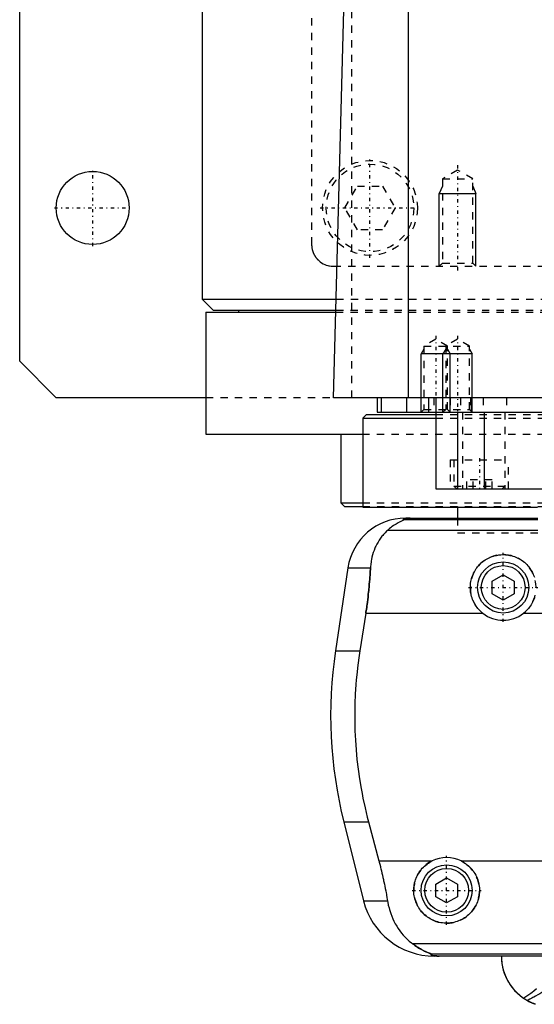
# Model space of a CAD drawing. Extents: x -105 to 105, y -97 to 359.
# Tile 1 of 9: x -105 to -34, y -67 to 68. Entities that reach past the tile are written whole.
import ezdxf

# ---------------------------------------------------------------- set-up
doc = ezdxf.new("R2010")
doc.units = 0
doc.linetypes.add('CENTER', pattern=[1.5, 0.45, -0.5, 0.05, -0.5])
doc.linetypes.add('DASHED', pattern=[2, 1, -1])
for name, color, linetype in [('AM_0', 7, 'CONTINUOUS'), ('AM_10', 7, 'CONTINUOUS'), ('AM_3', 7, 'DASHED'), ('AM_7', 7, 'CENTER')]:
    doc.layers.add(name, color=color, linetype=linetype)

msp = doc.modelspace()

# ---------------------------------------------------------------- linework, layer by layer
at = {"layer": 'AM_0', "color": 7, "linetype": 'CONTINUOUS'}
for p, q in [((-105, 21.5), (-105, 311.5)), ((-80, 291.5), (-80, 30)), ((-51.74, 16.5), (-51.74, 77.05)), ((-62, 16.5), (-60.5, 73.35)), ((-80, 30), (-78.5, 28.5)), ((-80, 30), (-61.61, 30)), ((-78.5, 28.5), (-61.65, 28.5)), ((-75, 28.5), (-75, 28.2)), ((-79.5, 28.2), (-79.5, 11.5)), ((-79.5, 28.2), (-61.66, 28.2)), ((-100, 16.5), (-105, 21.5)), ((-79.5, 16.5), (-100, 16.5)), ((62, 16.5), (-62, 16.5)), ((-56, 16.5), (-56, 14.5)), ((-55.47, 16.5), (-55.47, 14.5)), ((-52, 16.5), (-52, 14.5)), ((-49, 16.5), (-49, 14.5)), ((-48, 16.5), (-48, 4)), ((-57.5, 14.2), (-58, 13.7)), ((-58, 13.7), (-58, 1.5)), ((-58, 13.7), (-48.01, 13.7)), ((-57.5, 14.2), (-48.01, 14.2)), ((-56, 14.5), (56, 14.5)), ((-45, 14.5), (-45, 4)), ((-41.36, 14.5), (-41.36, 4)), ((-79.5, 11.5), (-58.06, 11.5)), ((-61, 11.5), (-61, 2.08)), ((-48, 4), (48, 4)), ((-61, 2.08), (-60.5, 1.58)), ((-61, 2.08), (-58.04, 2.08)), ((-60.5, 1.58), (-58.02, 1.58)), ((-58, 1.5), (-34.04, 1.5)), ((-45, 1.5), (-45, 0)), ((-52.11, 0), (-34, 0)), ((-34, -0.25), (-52.38, -0.25)), ((-34, -1.69), (-54.6, -1.69)), ((-60.02, -6.81), (-61.72, -18.16)), ((-60.02, -6.81), (-56.93, -6.81)), ((-40.25, -8.63), (-38.75, -7.77)), ((-38.75, -7.77), (-37.25, -8.63)), ((-40.25, -10.37), (-40.25, -8.63)), ((-37.25, -8.63), (-37.25, -10.37)), ((-38.75, -11.23), (-40.25, -10.37)), ((-37.25, -10.37), (-38.75, -11.23)), ((-57.58, -13.03), (-58.39, -18.16)), ((-57.58, -13.03), (-41.54, -13.03)), ((-35.96, -13.03), (-29.18, -13.03)), ((-61.72, -18.16), (-58.39, -18.16)), ((-60.6, -41.62), (-57.89, -52.43)), ((-60.6, -41.62), (-57.2, -41.62)), ((-57.2, -41.62), (-55.78, -46.97)), ((-55.78, -46.97), (-48.5, -46.97)), ((-44.5, -46.97), (-20, -46.97)), ((-48, -50.13), (-46.5, -49.27)), ((-46.5, -49.27), (-45, -50.13)), ((-48, -51.87), (-48, -50.13)), ((-45, -50.13), (-45, -51.87)), ((-57.89, -52.43), (-54.6, -52.43)), ((-46.5, -52.73), (-48, -51.87)), ((-45, -51.87), (-46.5, -52.73)), ((-10, -58.31), (-51.17, -58.31)), ((-10, -59.75), (-48.57, -59.75)), ((-10.01, -60), (-48.19, -60))]:
    msp.add_line(p, q, dxfattribs=at)
for points in [[(-51.49, 0, 0), (-51.5, 0, 0), (-51.51, 0, 0), (-51.52, 0, 0), (-51.52, 0, 0), (-51.53, 0, 0), (-51.53, 0, 0), (-51.54, 0, 0), (-51.55, 0, 0), (-51.56, 0, 0), (-51.57, 0, 0), (-51.57, 0, 0), (-51.58, 0, 0), (-51.59, 0, 0), (-51.6, 0, 0), (-51.6, 0, 0), (-51.61, 0, 0), (-51.62, 0, 0), (-51.63, 0, 0), (-51.63, 0, 0), (-51.64, 0, 0), (-51.65, 0, 0), (-51.65, 0, 0), (-51.66, 0, 0), (-51.67, 0, 0), (-51.67, 0, 0), (-51.68, 0, 0), (-51.68, 0, 0), (-51.69, 0, 0), (-51.7, 0, 0), (-51.7, 0, 0), (-51.71, 0, 0), (-51.72, 0, 0), (-51.72, 0, 0), (-51.73, 0, 0), (-51.73, 0, 0), (-51.74, 0, 0), (-51.75, 0, 0), (-51.76, 0, 0), (-51.76, -0.01, 0), (-51.77, -0.01, 0), (-51.77, -0.01, 0), (-51.78, -0.01, 0), (-51.78, -0.01, 0), (-51.79, -0.01, 0), (-51.8, -0.01, 0), (-51.8, -0.01, 0), (-51.81, -0.01, 0), (-51.81, -0.01, 0), (-51.82, -0.01, 0), (-51.82, -0.01, 0), (-51.84, -0.01, 0), (-51.87, -0.01, 0), (-51.89, -0.01, 0), (-51.91, -0.01, 0), (-51.93, -0.01, 0), (-51.96, -0.02, 0), (-51.99, -0.02, 0), (-52.01, -0.02, 0), (-52.04, -0.02, 0), (-52.05, -0.03, 0), (-52.06, -0.03, 0), (-52.08, -0.03, 0), (-52.1, -0.03, 0), (-52.1, -0.03, 0), (-52.11, -0.03, 0), (-52.13, -0.04, 0), (-52.15, -0.04, 0), (-52.15, -0.04, 0), (-52.16, -0.04, 0), (-52.17, -0.04, 0), (-52.19, -0.04, 0), (-52.23, -0.05, 0), (-52.3, -0.07, 0), (-52.35, -0.08, 0), (-52.39, -0.1, 0), (-52.41, -0.11, 0), (-52.42, -0.12, 0), (-52.43, -0.13, 0), (-52.45, -0.14, 0), (-52.45, -0.16, 0), (-52.45, -0.17, 0), (-52.45, -0.19, 0), (-52.44, -0.2, 0), (-52.44, -0.21, 0), (-52.43, -0.22, 0), (-52.41, -0.23, 0), (-52.39, -0.25, 0), (-52.38, -0.25, 0)], [(-52.38, -0.25, 0), (-52.38, -0.25, 0), (-52.38, -0.26, 0), (-52.38, -0.26, 0), (-52.38, -0.26, 0), (-52.38, -0.26, 0), (-52.38, -0.26, 0), (-52.38, -0.27, 0), (-52.38, -0.27, 0), (-52.38, -0.27, 0), (-52.39, -0.27, 0), (-52.39, -0.28, 0), (-52.39, -0.28, 0), (-52.4, -0.28, 0), (-52.41, -0.28, 0), (-52.41, -0.29, 0), (-52.42, -0.29, 0), (-52.43, -0.3, 0), (-52.43, -0.3, 0), (-52.44, -0.3, 0), (-52.45, -0.31, 0), (-52.46, -0.31, 0), (-52.46, -0.31, 0), (-52.47, -0.32, 0), (-52.48, -0.32, 0), (-52.49, -0.33, 0), (-52.5, -0.33, 0), (-52.5, -0.33, 0), (-52.51, -0.34, 0), (-52.53, -0.34, 0), (-52.54, -0.35, 0), (-52.55, -0.35, 0), (-52.57, -0.36, 0), (-52.57, -0.36, 0), (-52.58, -0.37, 0), (-52.6, -0.37, 0), (-52.61, -0.38, 0), (-52.66, -0.4, 0), (-52.76, -0.45, 0), (-52.88, -0.51, 0), (-53, -0.57, 0), (-53.06, -0.6, 0), (-53.13, -0.64, 0), (-53.27, -0.72, 0), (-53.43, -0.81, 0), (-53.59, -0.91, 0), (-53.76, -1.02, 0), (-53.94, -1.15, 0), (-54.03, -1.21, 0), (-54.12, -1.29, 0), (-54.31, -1.44, 0), (-54.5, -1.6, 0), (-54.6, -1.69, 0)], [(-54.6, -1.69, 0), (-54.72, -1.8, 0), (-54.94, -2.02, 0), (-55.16, -2.25, 0), (-55.26, -2.37, 0), (-55.36, -2.49, 0), (-55.55, -2.74, 0), (-55.73, -3, 0), (-55.9, -3.27, 0), (-56.06, -3.55, 0), (-56.2, -3.83, 0), (-56.27, -3.98, 0), (-56.33, -4.12, 0), (-56.45, -4.42, 0), (-56.55, -4.72, 0), (-56.65, -5.03, 0), (-56.73, -5.34, 0), (-56.8, -5.66, 0), (-56.82, -5.83, 0), (-56.85, -5.99, 0), (-56.89, -6.32, 0), (-56.92, -6.65, 0), (-56.93, -6.81, 0)], [(-41.54, -13.03, 0), (-41.62, -12.97, 0), (-41.77, -12.83, 0), (-41.92, -12.69, 0), (-41.99, -12.62, 0), (-42.06, -12.55, 0), (-42.2, -12.39, 0), (-42.33, -12.23, 0), (-42.45, -12.06, 0), (-42.57, -11.89, 0), (-42.67, -11.7, 0), (-42.72, -11.61, 0), (-42.77, -11.52, 0), (-42.86, -11.32, 0), (-42.95, -11.13, 0), (-43.02, -10.93, 0), (-43.08, -10.73, 0), (-43.13, -10.52, 0), (-43.15, -10.42, 0), (-43.18, -10.32, 0), (-43.21, -10.11, 0), (-43.23, -9.91, 0), (-43.24, -9.81, 0), (-43.25, -9.71, 0), (-43.25, -9.51, 0), (-43.25, -9.31, 0), (-43.24, -9.21, 0), (-43.23, -9.11, 0), (-43.21, -8.91, 0), (-43.18, -8.7, 0), (-43.14, -8.5, 0), (-43.09, -8.3, 0), (-43.03, -8.1, 0), (-42.99, -8.01, 0), (-42.96, -7.91, 0), (-42.88, -7.72, 0), (-42.8, -7.53, 0), (-42.7, -7.34, 0), (-42.6, -7.17, 0), (-42.49, -6.99, 0), (-42.43, -6.91, 0), (-42.37, -6.83, 0), (-42.25, -6.67, 0), (-42.12, -6.52, 0), (-41.98, -6.37, 0), (-41.84, -6.23, 0), (-41.7, -6.1, 0), (-41.62, -6.03, 0), (-41.54, -5.97, 0), (-41.38, -5.85, 0), (-41.21, -5.73, 0), (-41.03, -5.62, 0), (-40.85, -5.52, 0), (-40.67, -5.43, 0), (-40.57, -5.38, 0), (-40.47, -5.34, 0), (-40.28, -5.27, 0), (-40.08, -5.2, 0), (-39.87, -5.14, 0), (-39.67, -5.1, 0), (-39.46, -5.06, 0), (-39.36, -5.04, 0), (-39.26, -5.03, 0), (-39.05, -5.01, 0), (-38.85, -5, 0), (-38.75, -5, 0), (-38.65, -5, 0), (-38.45, -5.01, 0), (-38.24, -5.03, 0), (-38.14, -5.04, 0), (-38.04, -5.06, 0), (-37.83, -5.1, 0), (-37.63, -5.14, 0), (-37.42, -5.2, 0), (-37.22, -5.27, 0), (-37.03, -5.34, 0), (-36.93, -5.38, 0), (-36.83, -5.43, 0), (-36.65, -5.52, 0), (-36.47, -5.62, 0), (-36.29, -5.73, 0), (-36.12, -5.85, 0), (-35.96, -5.97, 0), (-35.88, -6.03, 0), (-35.8, -6.1, 0), (-35.66, -6.23, 0), (-35.52, -6.37, 0), (-35.38, -6.52, 0), (-35.25, -6.67, 0), (-35.13, -6.83, 0), (-35.07, -6.91, 0), (-35.01, -6.99, 0), (-34.9, -7.17, 0), (-34.8, -7.34, 0), (-34.7, -7.53, 0), (-34.62, -7.72, 0), (-34.54, -7.91, 0), (-34.51, -8.01, 0), (-34.47, -8.1, 0)], [(-56.93, -6.81, 0), (-56.94, -6.99, 0), (-56.96, -7.33, 0), (-56.98, -7.68, 0), (-56.99, -7.85, 0), (-57, -8.03, 0), (-57.03, -8.37, 0), (-57.06, -8.72, 0), (-57.09, -9.07, 0), (-57.12, -9.42, 0), (-57.15, -9.77, 0), (-57.17, -9.94, 0), (-57.19, -10.12, 0), (-57.23, -10.46, 0), (-57.27, -10.81, 0), (-57.31, -11.15, 0), (-57.36, -11.5, 0), (-57.4, -11.84, 0), (-57.43, -12.01, 0), (-57.45, -12.18, 0), (-57.5, -12.52, 0), (-57.55, -12.86, 0), (-57.58, -13.03, 0)], [(-34.48, -10.93, 0), (-34.55, -11.13, 0), (-34.64, -11.32, 0), (-34.73, -11.52, 0), (-34.78, -11.61, 0), (-34.83, -11.7, 0), (-34.93, -11.89, 0), (-35.05, -12.06, 0), (-35.17, -12.23, 0), (-35.3, -12.39, 0), (-35.44, -12.55, 0), (-35.51, -12.62, 0), (-35.58, -12.69, 0), (-35.73, -12.83, 0), (-35.88, -12.97, 0), (-35.96, -13.03, 0)], [(-58.39, -18.16, 0), (-58.5, -18.82, 0), (-58.67, -20.16, 0), (-58.82, -21.48, 0), (-58.88, -22.14, 0), (-58.94, -22.8, 0), (-59.02, -24.1, 0), (-59.07, -25.38, 0), (-59.09, -26.64, 0), (-59.09, -27.88, 0), (-59.06, -29.15, 0), (-59.03, -29.79, 0), (-58.99, -30.44, 0), (-58.9, -31.75, 0), (-58.78, -33.07, 0), (-58.62, -34.4, 0), (-58.43, -35.73, 0), (-58.21, -37.05, 0), (-58.09, -37.72, 0), (-57.96, -38.38, 0), (-57.68, -39.69, 0), (-57.37, -40.98, 0), (-57.2, -41.62, 0)], [(-55.78, -46.97, 0), (-55.74, -47.12, 0), (-55.66, -47.42, 0), (-55.58, -47.73, 0), (-55.55, -47.88, 0), (-55.51, -48.03, 0), (-55.44, -48.33, 0), (-55.37, -48.63, 0), (-55.3, -48.92, 0), (-55.23, -49.22, 0), (-55.16, -49.52, 0), (-55.13, -49.68, 0), (-55.1, -49.83, 0), (-55.03, -50.13, 0), (-54.97, -50.44, 0), (-54.91, -50.74, 0), (-54.85, -51.05, 0), (-54.79, -51.35, 0), (-54.76, -51.51, 0), (-54.73, -51.66, 0), (-54.68, -51.97, 0), (-54.63, -52.27, 0), (-54.6, -52.43, 0)], [(-44.5, -46.97, 0), (-44.4, -47.02, 0), (-44.2, -47.13, 0), (-44, -47.26, 0), (-43.91, -47.32, 0), (-43.82, -47.39, 0), (-43.64, -47.53, 0), (-43.47, -47.67, 0), (-43.31, -47.82, 0), (-43.16, -47.98, 0), (-43.02, -48.15, 0), (-42.95, -48.24, 0), (-42.88, -48.33, 0), (-42.75, -48.52, 0), (-42.63, -48.71, 0), (-42.51, -48.91, 0), (-42.41, -49.12, 0), (-42.32, -49.33, 0), (-42.28, -49.44, 0), (-42.24, -49.55, 0), (-42.17, -49.76, 0), (-42.12, -49.99, 0), (-42.09, -50.1, 0), (-42.07, -50.21, 0), (-42.04, -50.43, 0), (-42.01, -50.65, 0), (-42.01, -50.76, 0), (-42, -50.87, 0), (-42, -51.08, 0), (-42.01, -51.3, 0), (-42.03, -51.51, 0), (-42.06, -51.73, 0), (-42.1, -51.95, 0), (-42.13, -52.06, 0), (-42.15, -52.17, 0), (-42.22, -52.38, 0), (-42.29, -52.59, 0), (-42.38, -52.8, 0), (-42.47, -53, 0), (-42.57, -53.2, 0), (-42.63, -53.29, 0), (-42.69, -53.39, 0), (-42.81, -53.57, 0), (-42.94, -53.75, 0), (-43.07, -53.92, 0), (-43.22, -54.08, 0), (-43.37, -54.23, 0), (-43.44, -54.3, 0), (-43.52, -54.37, 0), (-43.69, -54.51, 0), (-43.86, -54.65, 0), (-44.05, -54.77, 0), (-44.24, -54.89, 0), (-44.43, -55, 0), (-44.54, -55.05, 0), (-44.64, -55.1, 0), (-44.85, -55.19, 0), (-45.06, -55.26, 0), (-45.28, -55.33, 0), (-45.5, -55.39, 0), (-45.72, -55.43, 0), (-45.84, -55.45, 0), (-45.95, -55.47, 0), (-46.17, -55.49, 0), (-46.39, -55.5, 0), (-46.5, -55.5, 0), (-46.61, -55.5, 0), (-46.83, -55.49, 0), (-47.05, -55.47, 0), (-47.16, -55.45, 0), (-47.28, -55.43, 0), (-47.5, -55.39, 0), (-47.72, -55.33, 0), (-47.94, -55.26, 0), (-48.15, -55.19, 0), (-48.36, -55.1, 0), (-48.46, -55.05, 0), (-48.57, -55, 0), (-48.76, -54.89, 0), (-48.95, -54.77, 0), (-49.14, -54.65, 0), (-49.31, -54.51, 0), (-49.48, -54.37, 0), (-49.56, -54.3, 0), (-49.63, -54.23, 0), (-49.78, -54.08, 0), (-49.93, -53.92, 0), (-50.06, -53.75, 0), (-50.19, -53.57, 0), (-50.31, -53.39, 0), (-50.37, -53.29, 0), (-50.43, -53.2, 0), (-50.53, -53, 0), (-50.62, -52.8, 0), (-50.71, -52.59, 0), (-50.78, -52.38, 0), (-50.85, -52.17, 0), (-50.87, -52.06, 0), (-50.9, -51.95, 0), (-50.94, -51.73, 0), (-50.97, -51.51, 0), (-50.99, -51.3, 0), (-51, -51.08, 0), (-51, -50.87, 0), (-50.99, -50.76, 0), (-50.99, -50.65, 0), (-50.96, -50.43, 0), (-50.93, -50.21, 0), (-50.91, -50.1, 0), (-50.88, -49.99, 0), (-50.83, -49.76, 0), (-50.76, -49.55, 0), (-50.72, -49.44, 0), (-50.68, -49.33, 0), (-50.59, -49.12, 0), (-50.49, -48.91, 0), (-50.37, -48.71, 0), (-50.25, -48.52, 0), (-50.12, -48.33, 0), (-50.05, -48.24, 0), (-49.98, -48.15, 0), (-49.84, -47.98, 0), (-49.69, -47.82, 0), (-49.53, -47.67, 0), (-49.36, -47.53, 0), (-49.18, -47.39, 0), (-49.09, -47.32, 0), (-49, -47.26, 0), (-48.8, -47.13, 0), (-48.6, -47.02, 0), (-48.5, -46.97, 0)], [(-54.6, -52.43, 0), (-54.57, -52.62, 0), (-54.49, -53.02, 0), (-54.39, -53.4, 0), (-54.34, -53.6, 0), (-54.28, -53.78, 0), (-54.16, -54.16, 0), (-54.02, -54.53, 0), (-53.87, -54.89, 0), (-53.71, -55.24, 0), (-53.53, -55.58, 0), (-53.43, -55.75, 0), (-53.34, -55.91, 0), (-53.13, -56.24, 0), (-52.91, -56.55, 0), (-52.68, -56.85, 0), (-52.44, -57.14, 0), (-52.18, -57.42, 0), (-52.04, -57.56, 0), (-51.91, -57.69, 0), (-51.62, -57.95, 0), (-51.33, -58.19, 0), (-51.17, -58.31, 0)], [(-51.17, -58.31, 0), (-51.06, -58.39, 0), (-50.84, -58.55, 0), (-50.63, -58.69, 0), (-50.53, -58.76, 0), (-50.43, -58.83, 0), (-50.23, -58.95, 0), (-50.04, -59.06, 0), (-49.85, -59.16, 0), (-49.68, -59.25, 0), (-49.52, -59.33, 0), (-49.44, -59.37, 0), (-49.36, -59.4, 0), (-49.22, -59.46, 0), (-49.09, -59.52, 0), (-48.96, -59.57, 0), (-48.89, -59.6, 0), (-48.88, -59.61, 0), (-48.86, -59.61, 0), (-48.85, -59.62, 0), (-48.84, -59.62, 0), (-48.82, -59.63, 0), (-48.8, -59.64, 0), (-48.78, -59.64, 0), (-48.77, -59.65, 0), (-48.75, -59.66, 0), (-48.74, -59.66, 0), (-48.73, -59.66, 0), (-48.72, -59.67, 0), (-48.7, -59.67, 0), (-48.7, -59.68, 0), (-48.69, -59.68, 0), (-48.68, -59.69, 0), (-48.66, -59.69, 0), (-48.66, -59.69, 0), (-48.65, -59.7, 0), (-48.64, -59.7, 0), (-48.63, -59.71, 0), (-48.62, -59.71, 0), (-48.61, -59.71, 0), (-48.6, -59.72, 0), (-48.59, -59.72, 0), (-48.59, -59.72, 0), (-48.58, -59.73, 0), (-48.58, -59.73, 0), (-48.57, -59.73, 0), (-48.57, -59.74, 0), (-48.57, -59.74, 0), (-48.57, -59.74, 0), (-48.57, -59.74, 0), (-48.57, -59.74, 0), (-48.57, -59.75, 0), (-48.57, -59.75, 0)], [(-48.57, -59.75, 0), (-48.58, -59.75, 0), (-48.6, -59.77, 0), (-48.62, -59.78, 0), (-48.62, -59.79, 0), (-48.63, -59.8, 0), (-48.63, -59.81, 0), (-48.63, -59.83, 0), (-48.63, -59.84, 0), (-48.62, -59.86, 0), (-48.6, -59.87, 0), (-48.58, -59.88, 0), (-48.57, -59.89, 0), (-48.54, -59.9, 0), (-48.49, -59.92, 0), (-48.43, -59.93, 0), (-48.35, -59.95, 0), (-48.3, -59.96, 0), (-48.28, -59.96, 0), (-48.27, -59.96, 0), (-48.26, -59.96, 0), (-48.25, -59.96, 0), (-48.23, -59.97, 0), (-48.21, -59.97, 0), (-48.2, -59.97, 0), (-48.19, -59.97, 0), (-48.16, -59.97, 0), (-48.14, -59.98, 0), (-48.13, -59.98, 0), (-48.11, -59.98, 0), (-48.09, -59.98, 0), (-48.06, -59.98, 0), (-48.03, -59.98, 0), (-48, -59.99, 0), (-47.97, -59.99, 0), (-47.95, -59.99, 0), (-47.93, -59.99, 0), (-47.91, -59.99, 0), (-47.9, -59.99, 0), (-47.9, -59.99, 0), (-47.89, -59.99, 0), (-47.89, -59.99, 0), (-47.88, -59.99, 0), (-47.88, -59.99, 0), (-47.87, -59.99, 0), (-47.86, -59.99, 0), (-47.86, -59.99, 0), (-47.85, -59.99, 0), (-47.85, -59.99, 0), (-47.84, -59.99, 0), (-47.83, -59.99, 0), (-47.83, -59.99, 0), (-47.82, -60, 0), (-47.81, -60, 0), (-47.81, -60, 0), (-47.81, -60, 0), (-47.8, -60, 0), (-47.79, -60, 0), (-47.78, -60, 0), (-47.78, -60, 0), (-47.77, -60, 0), (-47.76, -60, 0), (-47.76, -60, 0), (-47.75, -60, 0), (-47.74, -60, 0), (-47.73, -60, 0), (-47.73, -60, 0), (-47.72, -60, 0), (-47.71, -60, 0), (-47.71, -60, 0), (-47.7, -60, 0), (-47.69, -60, 0), (-47.69, -60, 0), (-47.68, -60, 0), (-47.67, -60, 0), (-47.67, -60, 0), (-47.66, -60, 0), (-47.66, -60, 0), (-47.65, -60, 0), (-47.64, -60, 0), (-47.63, -60, 0), (-47.62, -60, 0), (-47.61, -60, 0), (-47.61, -60, 0), (-47.6, -60, 0), (-47.59, -60, 0), (-47.58, -60, 0), (-47.57, -60, 0), (-47.57, -60, 0), (-47.56, -60, 0), (-47.55, -60, 0), (-47.55, -60, 0), (-47.54, -60, 0), (-47.53, -60, 0), (-47.52, -60, 0)], [(-39, -60, 0), (-39, -60.17, 0), (-38.98, -60.51, 0), (-38.95, -60.86, 0), (-38.92, -61.04, 0), (-38.89, -61.21, 0), (-38.82, -61.56, 0), (-38.73, -61.92, 0), (-38.62, -62.27, 0), (-38.49, -62.61, 0), (-38.34, -62.96, 0), (-38.26, -63.13, 0), (-38.18, -63.3, 0), (-37.99, -63.63, 0), (-37.78, -63.95, 0), (-37.55, -64.27, 0), (-37.3, -64.57, 0), (-37.03, -64.87, 0), (-36.89, -65.01, 0), (-36.74, -65.15, 0), (-36.44, -65.41, 0), (-36.11, -65.66, 0), (-35.94, -65.78, 0)], [(-39, -60, 0), (-39, -60.21, 0), (-38.97, -60.62, 0), (-38.92, -61.05, 0), (-38.89, -61.26, 0), (-38.84, -61.47, 0), (-38.74, -61.9, 0), (-38.6, -62.33, 0), (-38.44, -62.75, 0), (-38.25, -63.16, 0), (-38.02, -63.57, 0), (-37.9, -63.77, 0), (-37.77, -63.96, 0), (-37.49, -64.34, 0), (-37.18, -64.71, 0), (-36.84, -65.06, 0), (-36.48, -65.38, 0), (-36.08, -65.69, 0), (-35.88, -65.83, 0), (-35.66, -65.96, 0), (-35.22, -66.22, 0), (-34.74, -66.44, 0), (-34.48, -66.54, 0)], [(-34.3, -66.61, 0), (-34.35, -66.59, 0), (-34.44, -66.56, 0), (-34.54, -66.52, 0), (-34.58, -66.51, 0), (-34.63, -66.49, 0), (-34.72, -66.45, 0), (-34.82, -66.41, 0), (-34.91, -66.37, 0), (-35, -66.32, 0), (-35.1, -66.28, 0), (-35.14, -66.26, 0), (-35.19, -66.23, 0), (-35.28, -66.18, 0), (-35.37, -66.14, 0), (-35.46, -66.09, 0), (-35.55, -66.03, 0), (-35.64, -65.98, 0), (-35.68, -65.95, 0), (-35.73, -65.93, 0), (-35.81, -65.87, 0), (-35.9, -65.81, 0), (-35.94, -65.78, 0)]]:
    msp.add_polyline3d(points, dxfattribs=at)
for centre, radius in [((-95, 42.5), 5), ((-38.75, -9.5), 3.5), ((-38.75, -9.5), 3), ((-46.5, -51), 3.5), ((-46.5, -51), 3)]:
    msp.add_circle(centre, radius, dxfattribs=at)
for centre, radius, start, end in [((-52.11, -8), 8, 90, 171.467), ((-38.75, -9.5), 4.5, 231.7104, 308.2896), ((-2.39, -27.06), 60, 171.467, 194.0378), ((-46.5, -51), 4.5, 63.6372, 116.3628), ((-48.19, -50), 10, 194.0378, 270)]:
    msp.add_arc(centre, radius, start, end, dxfattribs=at)
at = {"layer": 'AM_10', "color": 7, "linetype": 'CONTINUOUS'}
for p, q in [((-47.07, 45.5), (-47.5, 44.5)), ((-42.93, 45.5), (-42.5, 44.5)), ((-47.5, 34.5), (-47.5, 44.5)), ((-47.5, 44.5), (-42.5, 44.5)), ((-42.5, 34.5), (-42.5, 44.5)), ((-49.62, 23.16), (-50, 22.5)), ((-46.62, 23.16), (-47, 22.5)), ((-46.38, 23.16), (-46, 22.5)), ((-43.38, 23.16), (-43, 22.5)), ((-50, 14.5), (-50, 22.5)), ((-43, 22.5), (-50, 22.5)), ((-47, 14.5), (-47, 22.5)), ((-46, 14.5), (-46, 22.5)), ((-43, 14.5), (-43, 22.5))]:
    msp.add_line(p, q, dxfattribs=at)
at = {"layer": 'AM_3', "color": 6, "linetype": 'DASHED'}
for p, q in [((-65, 292.5), (-65, 37.5)), ((-59.5, 16.5), (-59.5, 75.49)), ((-45, 47.69), (-47.07, 46.5)), ((-42.93, 46.5), (-45, 47.69)), ((-47.07, 46.5), (-47.07, 34.93)), ((-47.07, 46.5), (-42.93, 46.5)), ((-42.93, 34.93), (-42.93, 46.5)), ((-60.46, 42.5), (-58.73, 45.5)), ((-58.73, 45.5), (-55.27, 45.5)), ((-55.27, 45.5), (-53.54, 42.5)), ((-58.73, 39.5), (-60.46, 42.5)), ((-53.54, 42.5), (-55.27, 39.5)), ((-55.27, 39.5), (-58.73, 39.5)), ((-62, 34.5), (62, 34.5)), ((-47.07, 34.93), (-47.5, 34.5)), ((-47.07, 34.93), (-42.93, 34.93)), ((-42.5, 34.5), (-42.93, 34.93)), ((-61.61, 30), (61.61, 30)), ((-61.65, 28.5), (61.65, 28.5)), ((-61.66, 28.2), (61.66, 28.2)), ((-48, 24.5), (-49.62, 23.56)), ((-46.38, 23.56), (-48, 24.5)), ((-45, 24.5), (-46.62, 23.56)), ((-43.38, 23.56), (-45, 24.5)), ((-49.62, 23.56), (-49.62, 14.88)), ((-49.62, 23.56), (-43.38, 23.56)), ((-46.62, 23.56), (-46.62, 14.88)), ((-46.38, 14.88), (-46.38, 23.56)), ((-43.38, 14.88), (-43.38, 23.56)), ((79.5, 16.5), (-79.5, 16.5)), ((-48.25, 16.5), (-48.25, 14.5)), ((-46, 16.5), (-46, 14.5)), ((-44.59, 16.5), (-44.59, 14.5)), ((-43.24, 16.5), (-43.24, 14.5)), ((-43.09, 14.5), (-43.09, 16.5)), ((-41.5, 16.5), (-41.5, 14.5)), ((-38.29, 16.5), (-38.29, 14.5)), ((-49.62, 14.88), (-50, 14.5)), ((-49.62, 14.88), (-43.38, 14.88)), ((-46.62, 14.88), (-47, 14.5)), ((-46, 14.5), (-46.38, 14.88)), ((-43, 14.5), (-43.38, 14.88)), ((-48.01, 14.2), (48.01, 14.2)), ((-48.01, 13.7), (48.01, 13.7)), ((-44.34, 14.5), (-44.34, 4)), ((-38.5, 14.5), (-38.5, 4)), ((-58.06, 11.5), (58.06, 11.5)), ((-46, 8), (-46, 4)), ((-46, 8), (-38, 8)), ((-45.5, 8), (-45.5, 4.4)), ((-38, 4), (-38, 8)), ((-45.5, 4.4), (-45.1, 4)), ((-45.5, 4.4), (-38.5, 4.4)), ((-43.73, 4), (-43.73, 5.25)), ((-40.27, 5.25), (-43.73, 5.25)), ((-42.87, 4), (-42.87, 5.25)), ((-41.13, 4), (-41.13, 5.25)), ((-40.27, 4), (-40.27, 5.25)), ((-38.9, 4), (-38.5, 4.4)), ((-58.04, 2.08), (58.04, 2.08)), ((-58.02, 1.58), (58.02, 1.58)), ((-45, 1.58), (-45, 1.5)), ((-45, 0), (-45, -2)), ((-45, -2), (45, -2)), ((-45, -2), (45, -2))]:
    msp.add_line(p, q, dxfattribs=at)
for points in [[(-65, 37.5, 0), (-65, 37.47, 0), (-65, 37.42, 0), (-65, 37.36, 0), (-65, 37.33, 0), (-64.99, 37.3, 0), (-64.99, 37.25, 0), (-64.98, 37.19, 0), (-64.98, 37.14, 0), (-64.97, 37.09, 0), (-64.96, 37.03, 0), (-64.96, 37, 0), (-64.95, 36.98, 0), (-64.94, 36.92, 0), (-64.93, 36.87, 0), (-64.92, 36.82, 0), (-64.91, 36.77, 0), (-64.9, 36.72, 0), (-64.89, 36.69, 0), (-64.88, 36.67, 0), (-64.87, 36.62, 0), (-64.85, 36.57, 0), (-64.84, 36.54, 0), (-64.83, 36.52, 0), (-64.82, 36.47, 0), (-64.8, 36.42, 0), (-64.79, 36.4, 0), (-64.78, 36.37, 0), (-64.76, 36.32, 0), (-64.74, 36.28, 0), (-64.72, 36.23, 0), (-64.7, 36.19, 0), (-64.68, 36.14, 0), (-64.66, 36.12, 0), (-64.65, 36.1, 0), (-64.63, 36.06, 0), (-64.61, 36.01, 0), (-64.58, 35.97, 0), (-64.56, 35.93, 0), (-64.53, 35.89, 0), (-64.52, 35.87, 0), (-64.51, 35.85, 0), (-64.48, 35.81, 0), (-64.45, 35.77, 0), (-64.43, 35.74, 0), (-64.4, 35.7, 0), (-64.37, 35.66, 0), (-64.36, 35.65, 0), (-64.34, 35.63, 0), (-64.32, 35.59, 0), (-64.29, 35.56, 0), (-64.26, 35.53, 0), (-64.23, 35.49, 0), (-64.2, 35.46, 0), (-64.19, 35.45, 0), (-64.17, 35.43, 0), (-64.14, 35.4, 0), (-64.12, 35.37, 0), (-64.01, 35.28, 0), (-63.92, 35.2, 0), (-63.83, 35.12, 0), (-63.63, 34.98, 0), (-63.42, 34.86, 0), (-63.21, 34.75, 0), (-62.99, 34.67, 0), (-62.77, 34.6, 0), (-62.66, 34.57, 0), (-62.55, 34.55, 0), (-62.33, 34.52, 0), (-62.11, 34.5, 0), (-62, 34.5, 0)], [(-57.58, -13.03, 0), (-57.55, -12.86, 0), (-57.5, -12.52, 0), (-57.45, -12.18, 0), (-57.43, -12.01, 0), (-57.4, -11.84, 0), (-57.36, -11.5, 0), (-57.31, -11.15, 0), (-57.27, -10.81, 0), (-57.23, -10.46, 0), (-57.19, -10.12, 0), (-57.17, -9.94, 0), (-57.15, -9.77, 0), (-57.12, -9.42, 0), (-57.09, -9.07, 0), (-57.06, -8.72, 0), (-57.03, -8.37, 0), (-57, -8.03, 0), (-56.99, -7.85, 0), (-56.98, -7.68, 0), (-56.96, -7.33, 0), (-56.94, -6.99, 0), (-56.93, -6.81, 0)], [(-48.57, -59.75, 0), (-48.57, -59.75, 0), (-48.57, -59.74, 0), (-48.57, -59.74, 0), (-48.57, -59.74, 0), (-48.57, -59.74, 0), (-48.57, -59.74, 0), (-48.57, -59.73, 0), (-48.58, -59.73, 0), (-48.58, -59.73, 0), (-48.59, -59.72, 0), (-48.59, -59.72, 0), (-48.6, -59.72, 0), (-48.61, -59.71, 0), (-48.62, -59.71, 0), (-48.63, -59.71, 0), (-48.64, -59.7, 0), (-48.65, -59.7, 0), (-48.66, -59.69, 0), (-48.66, -59.69, 0), (-48.68, -59.68, 0), (-48.69, -59.68, 0), (-48.7, -59.68, 0), (-48.71, -59.67, 0), (-48.72, -59.67, 0), (-48.74, -59.66, 0), (-48.74, -59.66, 0), (-48.75, -59.65, 0), (-48.77, -59.65, 0), (-48.79, -59.64, 0), (-48.8, -59.63, 0), (-48.82, -59.63, 0), (-48.84, -59.62, 0), (-48.85, -59.62, 0), (-48.86, -59.61, 0), (-48.88, -59.6, 0), (-48.9, -59.6, 0), (-48.97, -59.57, 0), (-49.1, -59.52, 0), (-49.23, -59.46, 0), (-49.38, -59.39, 0), (-49.46, -59.36, 0), (-49.54, -59.32, 0), (-49.71, -59.23, 0), (-49.9, -59.14, 0), (-50.09, -59.03, 0), (-50.28, -58.92, 0), (-50.48, -58.79, 0), (-50.58, -58.73, 0), (-50.68, -58.66, 0), (-50.88, -58.53, 0), (-51.07, -58.38, 0), (-51.17, -58.31, 0)], [(-47.52, -60, 0), (-47.53, -60, 0), (-47.54, -60, 0), (-47.55, -60, 0), (-47.55, -60, 0), (-47.56, -60, 0), (-47.57, -60, 0), (-47.57, -60, 0), (-47.58, -60, 0), (-47.59, -60, 0), (-47.6, -60, 0), (-47.61, -60, 0), (-47.61, -60, 0), (-47.62, -60, 0), (-47.63, -60, 0), (-47.64, -60, 0), (-47.65, -60, 0), (-47.66, -60, 0), (-47.66, -60, 0), (-47.67, -60, 0), (-47.67, -60, 0), (-47.68, -60, 0), (-47.69, -60, 0), (-47.69, -60, 0), (-47.7, -60, 0), (-47.71, -60, 0), (-47.71, -60, 0), (-47.72, -60, 0), (-47.73, -60, 0), (-47.73, -60, 0), (-47.74, -60, 0), (-47.75, -60, 0), (-47.76, -60, 0), (-47.76, -60, 0), (-47.77, -60, 0), (-47.78, -60, 0), (-47.78, -60, 0), (-47.79, -60, 0), (-47.8, -60, 0), (-47.81, -60, 0), (-47.81, -60, 0), (-47.81, -60, 0), (-47.82, -60, 0), (-47.83, -59.99, 0), (-47.83, -59.99, 0), (-47.84, -59.99, 0), (-47.85, -59.99, 0), (-47.85, -59.99, 0), (-47.86, -59.99, 0), (-47.86, -59.99, 0), (-47.87, -59.99, 0), (-47.89, -59.99, 0), (-47.93, -59.99, 0), (-47.95, -59.99, 0), (-47.97, -59.99, 0), (-48, -59.99, 0), (-48.03, -59.98, 0), (-48.06, -59.98, 0), (-48.09, -59.98, 0), (-48.11, -59.98, 0), (-48.13, -59.98, 0), (-48.14, -59.98, 0), (-48.16, -59.97, 0), (-48.19, -59.97, 0), (-48.2, -59.97, 0), (-48.21, -59.97, 0), (-48.23, -59.97, 0), (-48.25, -59.96, 0), (-48.26, -59.96, 0), (-48.27, -59.96, 0), (-48.28, -59.96, 0), (-48.3, -59.96, 0), (-48.35, -59.95, 0), (-48.43, -59.93, 0), (-48.49, -59.92, 0), (-48.54, -59.9, 0), (-48.57, -59.89, 0), (-48.58, -59.88, 0), (-48.6, -59.87, 0), (-48.62, -59.86, 0), (-48.63, -59.84, 0), (-48.63, -59.83, 0), (-48.63, -59.81, 0), (-48.63, -59.8, 0), (-48.62, -59.79, 0), (-48.62, -59.78, 0), (-48.6, -59.77, 0), (-48.58, -59.75, 0), (-48.57, -59.75, 0)], [(-30.04, -63.01, 0), (-30.22, -63.1, 0), (-30.56, -63.3, 0), (-30.9, -63.5, 0), (-31.06, -63.59, 0), (-31.23, -63.69, 0), (-31.56, -63.88, 0), (-31.89, -64.07, 0), (-32.21, -64.26, 0), (-32.53, -64.45, 0), (-32.84, -64.63, 0), (-33, -64.72, 0), (-33.15, -64.81, 0), (-33.45, -64.99, 0), (-33.74, -65.16, 0), (-34.02, -65.32, 0), (-34.3, -65.48, 0), (-34.57, -65.63, 0), (-34.7, -65.7, 0), (-34.83, -65.77, 0), (-35.08, -65.91, 0), (-35.32, -66.04, 0), (-35.44, -66.1, 0)], [(-35.94, -65.78, 0), (-35.76, -65.65, 0), (-35.37, -65.37, 0), (-34.97, -65.08, 0), (-34.77, -64.93, 0), (-34.57, -64.78, 0), (-34.18, -64.46, 0)]]:
    msp.add_polyline3d(points, dxfattribs=at)
for radius in [6.5, 6]:
    msp.add_circle((-57, 42.5), radius, dxfattribs=at)
for centre, start, end in [((-38.75, -9.5), 308.2896, 231.7104), ((-46.5, -51), 116.3628, 63.6372)]:
    msp.add_arc(centre, 4.5, start, end, dxfattribs=at)
at = {"layer": 'AM_7', "color": 4, "linetype": 'CENTER'}
for p, q in [((-57, 35.67), (-57, 49.33)), ((-95, 37.25), (-95, 47.75)), ((-45, 48.35), (-45, 33.84)), ((-100.25, 42.5), (-89.75, 42.5)), ((-63.83, 42.5), (-50.17, 42.5)), ((-48, 25), (-48, 14)), ((-45, 25), (-45, 14)), ((-42, 8.2), (-42, 3.8)), ((-38.75, -14.23), (-38.75, -4.77)), ((-43.48, -9.5), (-34.02, -9.5)), ((-46.5, -55.73), (-46.5, -46.27)), ((-51.23, -51), (-41.77, -51))]:
    msp.add_line(p, q, dxfattribs=at)

doc.saveas('drawing.dxf')
